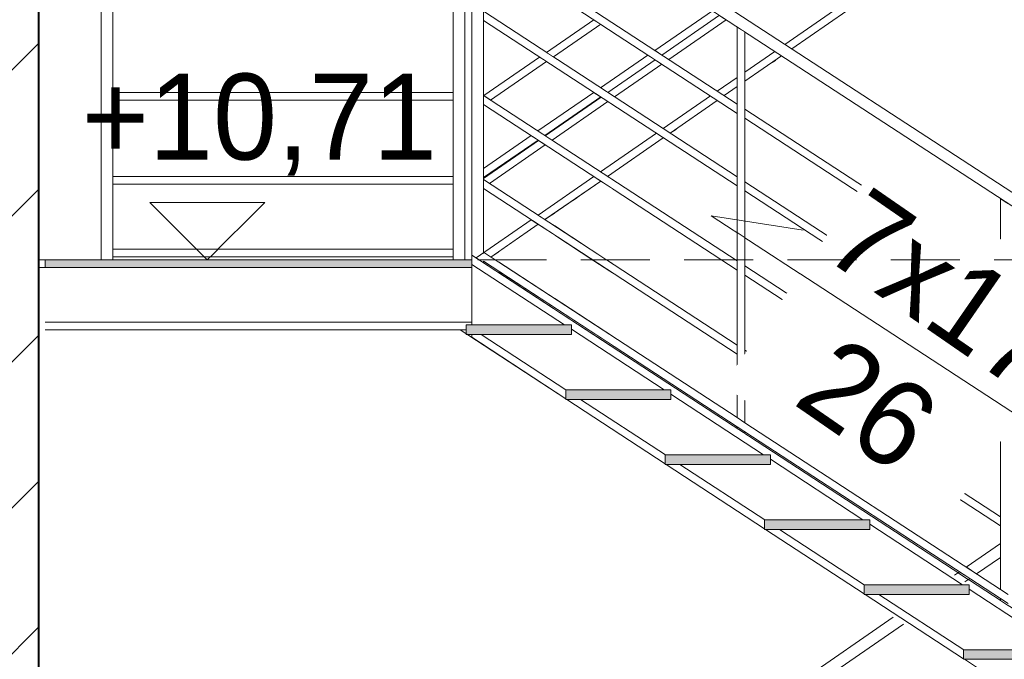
# Model space of a CAD drawing. Header units: millimetres. Extents: x 16408 to 39505, y -6861 to 26364.
# Tile 73 of 85: x 28406 to 30980, y 9661 to 11335. Entities that reach past the tile are written whole.
import ezdxf

# ---------------------------------------------------------------- set-up
doc = ezdxf.new("R2010")
doc.units = ezdxf.units.MM
doc.header["$MEASUREMENT"] = 0
doc.linetypes.add('Przerywana gęsta', pattern=[270, 180, -90])
doc.linetypes.add('Wipeout_Contour', pattern=[1000, 0, -1000])
for name, color, linetype, lineweight in [('0_Nr_pióra__1', 7, 'Continuous', 13), ('0_Nr_pióra__103', 7, 'Continuous', 5), ('0_Nr_pióra__7', 7, 'Continuous', 20), ('inw_schody zewnętrzne_Nr_pióra__1', 7, 'Continuous', 13), ('inw_schody zewnętrzne_Nr_pióra__27', 7, 'Continuous', 40)]:
    doc.layers.add(name, color=color, linetype=linetype, lineweight=lineweight)
doc.layers.add('inw_schody zewnętrzne', color=7, linetype='Continuous')
doc.layers.add('inw_ściany zewnętrzne_Nr_pióra__61', color=7, linetype='Continuous', lineweight=13, true_color=0x6a6a6a)
doc.styles.add('STYL_AUTOMATYCZNY_1', font='txt')
pattern_1 = [(45, (0, 0), (-190.9188, 190.9188), [])]

# ---------------------------------------------------------------- blocks, each defined once
blk = doc.blocks.new('Wymiary_5_4', base_point=(28896.6, 10706.4))
at = {"layer": '0_Nr_pióra__1', "color": 7, "linetype": 'Continuous', "lineweight": 13}
for p, q in [((28896.6, 10706.4), (28746.6, 10856.4)), ((28746.6, 10856.4), (29046.6, 10856.4)), ((29046.6, 10856.4), (28896.6, 10706.4))]:
    blk.add_line(p, q, dxfattribs=at)
at = {"layer": '0_Nr_pióra__1', "color": 7, "lineweight": 13, "insert": (28568.5, 10926.8), "char_height": 225, "attachment_point": 7, "style": 'STYL_AUTOMATYCZNY_1'}
blk.add_mtext('\\A1;{\\pql;\\fCentury Gothic|b0|i0|c238|p34;+10,71}', dxfattribs=at)

msp = doc.modelspace()

# ---------------------------------------------------------------- linework, layer by layer
at = {"layer": '0_Nr_pióra__103', "color": 7, "linetype": 'Continuous', "lineweight": 5}
for p, q in [((28619.5, 10706.4), (28619.5, 11794.5)), ((29573.5, 10536.4), (29573.5, 10511.4)), ((29340, 10523.8), (29573.5, 10523.8))]:
    msp.add_line(p, q, dxfattribs=at)

# ---------------------------------------------------------------- wipeouts: each hides what was drawn before it
at = {"color": 254, "linetype": 'Wipeout_Contour', "lineweight": 0, "ltscale": 97159.030926}
msp.add_wipeout([(30371, 11221.4), (30383.5, 11221.4), (30383.5, 11230.1)], dxfattribs=at)
at = {"color": 254, "linetype": 'Wipeout_Contour', "lineweight": 0, "ltscale": 124610.656135}
msp.add_wipeout([(28649.5, 11144.5), (28649.5, 11124.5), (29539.4, 11124.5), (29539.4, 11144.5)], dxfattribs=at)
at = {"color": 254, "linetype": 'Wipeout_Contour', "lineweight": 0, "ltscale": 96240.514218}
msp.add_wipeout([(30123.5, 11050.1), (30111, 11041.4), (30123.5, 11041.4)], dxfattribs=at)
at = {"color": 254, "linetype": 'Wipeout_Contour', "lineweight": 0, "ltscale": 124298.790914}
msp.add_wipeout([(28649.5, 10924.5), (28649.5, 10904.5), (29539.4, 10904.5), (29539.4, 10924.5)], dxfattribs=at)
at = {"color": 254, "linetype": 'Wipeout_Contour', "lineweight": 0, "ltscale": 123752.661105}
msp.add_wipeout([(28455.2, 13396.4), (28455.2, 10706.4), (28479.8, 10706.4), (28479.8, 13396.4)], dxfattribs=at).dxf.layer = 'inw_schody zewnętrzne'
at = {"color": 254, "linetype": 'Wipeout_Contour', "lineweight": 0, "ltscale": 119814.452069}
msp.add_wipeout([(28479.8, 10686.4), (28455.2, 10686.4), (28455.2, 7736.4), (28479.8, 7736.4)], dxfattribs=at).dxf.layer = 'inw_schody zewnętrzne'
at = {"color": 254, "linetype": 'Wipeout_Contour', "lineweight": 0, "ltscale": 126044.658879}
msp.add_wipeout([(29617.2, 10699.6), (29658.2, 10672.8), (29658.2, 10706.4), (29627.1, 10706.4)], dxfattribs=at).dxf.layer = 'inw_schody zewnętrzne'

# ---------------------------------------------------------------- next in the draw order: linework, layer by layer
at = {"layer": '0_Nr_pióra__103', "color": 7, "linetype": 'Continuous', "lineweight": 5}
for p, q in [((29539.4, 11144.5), (28649.5, 11144.5)), ((29539.4, 11124.5), (28649.5, 11124.5)), ((29539.4, 10924.5), (28649.5, 10924.5)), ((29539.4, 10904.5), (28649.5, 10904.5))]:
    msp.add_line(p, q, dxfattribs=at)

# ---------------------------------------------------------------- next in the draw order: wipeouts: each hides what was drawn before it
at = {"color": 254, "linetype": 'Wipeout_Contour', "lineweight": 0, "ltscale": 120025.121692}
msp.add_wipeout([(28479.8, 10686.4), (28479.8, 7736.4), (28566, 7736.4), (28566, 10686.4)], dxfattribs=at).dxf.layer = 'inw_schody zewnętrzne'
at = {"color": 254, "linetype": 'Wipeout_Contour', "lineweight": 0, "ltscale": 126347.810497}
msp.add_wipeout([(29658.2, 10672.8), (29805.1, 10576.7), (29805.1, 10706.4), (29658.2, 10706.4)], dxfattribs=at).dxf.layer = 'inw_schody zewnętrzne'

# ---------------------------------------------------------------- next in the draw order: linework, layer by layer
at = {"layer": '0_Nr_pióra__103', "color": 7, "linetype": 'Continuous', "lineweight": 5}
msp.add_line((29573.5, 10523.8), (28472.7, 10523.8), dxfattribs=at)

# ---------------------------------------------------------------- next in the draw order: wipeouts: each hides what was drawn before it
at = {"color": 254, "linetype": 'Wipeout_Contour', "lineweight": 0, "ltscale": 121641.926257}
msp.add_wipeout([(28461.8, 10706.4), (28461.8, 10686.4), (28472.7, 10686.4), (28472.7, 10706.4)], dxfattribs=at)
at = {"color": 254, "linetype": 'Wipeout_Contour', "lineweight": 0, "ltscale": 94572.022604}
msp.add_wipeout([(29627.1, 10706.4), (29658.2, 10706.4), (29658.2, 10727.9)], dxfattribs=at).dxf.layer = 'inw_schody zewnętrzne'
at = {"color": 254, "linetype": 'Wipeout_Contour', "lineweight": 0, "ltscale": 126841.885578}
msp.add_wipeout([(29805.1, 10706.4), (29805.1, 10576.7), (29955, 10478.7), (29955, 10706.4)], dxfattribs=at).dxf.layer = 'inw_schody zewnętrzne'

# ---------------------------------------------------------------- next in the draw order: wipeouts: each hides what was drawn before it
at = {"color": 254, "linetype": 'Wipeout_Contour', "lineweight": 0, "ltscale": 121609.187321}
msp.add_wipeout([(28455.2, 10706.4), (28455.2, 10686.4), (28461.8, 10686.4), (28461.8, 10706.4)], dxfattribs=at)
at = {"color": 254, "linetype": 'Wipeout_Contour', "lineweight": 0, "ltscale": 188962.622666}
msp.add_wipeout([(29588.5, 10511.4), (29588.5, 10503.3), (29833.5, 10343.1), (29833.5, 10366.4), (29834, 10366.4), (29612.3, 10511.4)], dxfattribs=at)
at = {"color": 254, "linetype": 'Wipeout_Contour', "lineweight": 0, "ltscale": 126451.480783}
msp.add_wipeout([(29805.1, 10829.7), (29658.2, 10727.9), (29658.2, 10706.4), (29805.1, 10706.4)], dxfattribs=at).dxf.layer = 'inw_schody zewnętrzne'

# ---------------------------------------------------------------- next in the draw order: linework, layer by layer
at = {"layer": '0_Nr_pióra__1', "color": 7, "linetype": 'Continuous', "lineweight": 13}
msp.add_line((28472.7, 10706.4), (28472.7, 10686.4), dxfattribs=at)

# ---------------------------------------------------------------- next in the draw order: wipeouts: each hides what was drawn before it
at = {"color": 254, "linetype": 'Wipeout_Contour', "lineweight": 0, "ltscale": 158503.405956}
msp.add_wipeout([(29836.1, 10341.4), (30093.5, 10173.1), (30093.5, 10196.4), (30094, 10196.4), (29872.3, 10341.4)], dxfattribs=at)
at = {"color": 254, "linetype": 'Wipeout_Contour', "lineweight": 0, "ltscale": 222403.924507}
msp.add_wipeout([(29805.1, 10829.7), (29805.1, 10706.4), (29955, 10706.4), (29955, 10933.4), (29863.5, 10870.1), (29863.5, 10861.4), (29851, 10861.4)], dxfattribs=at).dxf.layer = 'inw_schody zewnętrzne'
at = {"color": 254, "linetype": 'Wipeout_Contour', "lineweight": 0, "ltscale": 347898.909091}
msp.add_wipeout([(26397, 10706.4), (26397, 7736.4), (26505.9, 7736.4), (27279.6, 7736.4), (27823.8, 7736.4), (28230.5, 7736.4), (28455.2, 7736.4), (28455.2, 10706.4), (28230.5, 10706.4), (27823.8, 10706.4), (27279.6, 10706.4), (26505.9, 10706.4)], dxfattribs=at).dxf.layer = 'inw_schody zewnętrzne'

# ---------------------------------------------------------------- next in the draw order: hatches: boundary and pattern name
at = {"layer": 'inw_schody zewnętrzne_Nr_pióra__1', "linetype": 'Continuous', "lineweight": 13}
h = msp.add_hatch(dxfattribs=at)
h.set_pattern_fill('Bloczki_ceramiczne_0004', style=0, pattern_type=2)
h.set_pattern_definition(pattern_1)
h.paths.add_polyline_path([(26397, 10706.4), (26397, 7736.4), (26505.9, 7736.4), (27279.6, 7736.4), (27823.8, 7736.4), (28230.5, 7736.4), (28455.2, 7736.4), (28455.2, 10706.4), (28230.5, 10706.4), (27823.8, 10706.4), (27279.6, 10706.4), (26505.9, 10706.4)])

# ---------------------------------------------------------------- next in the draw order: linework, layer by layer
at = {"layer": '0_Nr_pióra__1', "color": 7, "linetype": 'Continuous', "lineweight": 13}
for p, q in [((28455.2, 10686.4), (28461.8, 10686.4)), ((28461.8, 10686.4), (28472.7, 10686.4))]:
    msp.add_line(p, q, dxfattribs=at)

# ---------------------------------------------------------------- next in the draw order: wipeouts: each hides what was drawn before it
at = {"color": 254, "linetype": 'Wipeout_Contour', "lineweight": 0, "ltscale": 95322.588367}
msp.add_wipeout([(29851, 10861.4), (29863.5, 10861.4), (29863.5, 10870.1)], dxfattribs=at)
at = {"color": 254, "linetype": 'Wipeout_Contour', "lineweight": 0, "ltscale": 159463.43319}
msp.add_wipeout([(30132.3, 10171.4), (30096.1, 10171.4), (30353.5, 10003.1), (30353.5, 10026.4), (30354, 10026.4)], dxfattribs=at)

# ---------------------------------------------------------------- next in the draw order: wipeouts: each hides what was drawn before it
at = {"color": 254, "linetype": 'Wipeout_Contour', "lineweight": 0, "ltscale": 130406.17685}
msp.add_wipeout([(31408.5, 12158.6), (29588.5, 10898.6), (29588.5, 10874.5), (31408.5, 12134.5)], dxfattribs=at)
at = {"color": 254, "linetype": 'Wipeout_Contour', "lineweight": 0, "ltscale": 160432.753478}
msp.add_wipeout([(30356.1, 10001.4), (30613.5, 9833.1), (30613.5, 9856.4), (30614, 9856.4), (30392.3, 10001.4)], dxfattribs=at)
at = {"color": 254, "linetype": 'Wipeout_Contour', "lineweight": 0, "ltscale": 360109.910162}
msp.add_wipeout([(26397, 13416.4), (26397, 10706.4), (26505.9, 10706.4), (27279.6, 10706.4), (27823.8, 10706.4), (28230.5, 10706.4), (28455.2, 10706.4), (28455.2, 13416.4), (28230.5, 13416.4), (27823.8, 13416.4), (27279.6, 13416.4), (26505.9, 13416.4)], dxfattribs=at).dxf.layer = 'inw_schody zewnętrzne'

# ---------------------------------------------------------------- next in the draw order: hatches: boundary and pattern name
at = {"layer": 'inw_schody zewnętrzne_Nr_pióra__1', "linetype": 'Continuous', "lineweight": 13}
h = msp.add_hatch(dxfattribs=at)
h.set_pattern_fill('Bloczki_ceramiczne_0004', style=0, pattern_type=2)
h.set_pattern_definition(pattern_1)
h.paths.add_polyline_path([(26397, 13416.4), (26397, 10706.4), (26505.9, 10706.4), (27279.6, 10706.4), (27823.8, 10706.4), (28230.5, 10706.4), (28455.2, 10706.4), (28455.2, 13416.4), (28230.5, 13416.4), (27823.8, 13416.4), (27279.6, 13416.4), (26505.9, 13416.4)])

# ---------------------------------------------------------------- next in the draw order: linework, layer by layer
at = {"layer": '0_Nr_pióra__1', "color": 7, "linetype": 'Continuous', "lineweight": 13}
for p, q in [((28455.2, 10706.4), (28461.8, 10706.4)), ((28461.8, 10706.4), (28472.7, 10706.4))]:
    msp.add_line(p, q, dxfattribs=at)
at = {"layer": 'inw_schody zewnętrzne_Nr_pióra__27', "color": 7, "linetype": 'Continuous', "lineweight": 40}
for p, q in [((28455.2, 13416.4), (28455.2, 10706.4)), ((28455.2, 10706.4), (28455.2, 7736.4))]:
    msp.add_line(p, q, dxfattribs=at)

# ---------------------------------------------------------------- next in the draw order: wipeouts: each hides what was drawn before it
at = {"color": 254, "linetype": 'Wipeout_Contour', "lineweight": 0, "ltscale": 130179.679892}
msp.add_wipeout([(29599.4, 10711.3), (29617.2, 10699.6), (31408.5, 11939.7), (31408.5, 11963.7)], dxfattribs=at)
at = {"color": 254, "linetype": 'Wipeout_Contour', "lineweight": 0, "ltscale": 161411.199421}
msp.add_wipeout([(30652.3, 9831.4), (30616.1, 9831.4), (30873.5, 9663.1), (30873.5, 9686.4), (30874, 9686.4)], dxfattribs=at)

# ---------------------------------------------------------------- next in the draw order: wipeouts: each hides what was drawn before it
at = {"color": 254, "linetype": 'Wipeout_Contour', "lineweight": 0, "ltscale": 94507.47384}
msp.add_wipeout([(29830.6, 10536.4), (29588.5, 10694.7), (29588.5, 10536.4)], dxfattribs=at)

# ---------------------------------------------------------------- next in the draw order: wipeouts: each hides what was drawn before it
at = {"color": 254, "linetype": 'Wipeout_Contour', "lineweight": 0, "ltscale": 158127.538228}
msp.add_wipeout([(29612.3, 10511.4), (29834, 10366.4), (30090.6, 10366.4), (29848.5, 10524.7), (29848.5, 10511.4)], dxfattribs=at)

# ---------------------------------------------------------------- next in the draw order: wipeouts: each hides what was drawn before it
at = {"color": 254, "linetype": 'Wipeout_Contour', "lineweight": 0, "ltscale": 159078.149032}
msp.add_wipeout([(29872.3, 10341.4), (30094, 10196.4), (30350.6, 10196.4), (30108.5, 10354.7), (30108.5, 10341.4)], dxfattribs=at)

# ---------------------------------------------------------------- next in the draw order: wipeouts: each hides what was drawn before it
at = {"color": 254, "linetype": 'Wipeout_Contour', "lineweight": 0, "ltscale": 160038.188393}
msp.add_wipeout([(30368.5, 10171.4), (30132.3, 10171.4), (30354, 10026.4), (30610.6, 10026.4), (30368.5, 10184.7)], dxfattribs=at)

# ---------------------------------------------------------------- next in the draw order: wipeouts: each hides what was drawn before it
at = {"color": 254, "linetype": 'Wipeout_Contour', "lineweight": 0, "ltscale": 161007.487495}
msp.add_wipeout([(30392.3, 10001.4), (30614, 9856.4), (30870.6, 9856.4), (30628.5, 10014.7), (30628.5, 10001.4)], dxfattribs=at)

# ---------------------------------------------------------------- next in the draw order: wipeouts: each hides what was drawn before it
at = {"color": 254, "linetype": 'Wipeout_Contour', "lineweight": 0, "ltscale": 161985.880278}
msp.add_wipeout([(30652.3, 9831.4), (30874, 9686.4), (31130.6, 9686.4), (30888.5, 9844.7), (30888.5, 9831.4)], dxfattribs=at)

# ---------------------------------------------------------------- next in the draw order: wipeouts: each hides what was drawn before it
at = {"color": 254, "linetype": 'Wipeout_Contour', "lineweight": 0, "ltscale": 162973.202738}
msp.add_wipeout([(31148.5, 9661.4), (30912.3, 9661.4), (31134, 9516.4), (31390.6, 9516.4), (31148.5, 9674.7)], dxfattribs=at)

# ---------------------------------------------------------------- next in the draw order: wipeouts: each hides what was drawn before it
at = {"color": 254, "linetype": 'Wipeout_Contour', "lineweight": 0, "ltscale": 838691.027785}
msp.add_wipeout([(29588.5, 10694.7), (29830.6, 10536.4), (29848.5, 10536.4), (29848.5, 10524.7), (30090.6, 10366.4), (30108.5, 10366.4), (30108.5, 10354.7), (30350.6, 10196.4), (30368.5, 10196.4), (30368.5, 10184.7), (30610.6, 10026.4), (30628.5, 10026.4), (30628.5, 10014.7), (30870.6, 9856.4), (30888.5, 9856.4), (30888.5, 9844.7), (31130.6, 9686.4), (31148.5, 9686.4), (31148.5, 9674.7), (31390.6, 9516.4), (31408.5, 9516.4), (31408.5, 9504.7), (31650.6, 9346.4), (31668.5, 9346.4), (31668.5, 9358.4), (29588.5, 10718.4)], dxfattribs=at)

# ---------------------------------------------------------------- next in the draw order: hatches: boundary and pattern name
at = {"layer": '0_Nr_pióra__1', "linetype": 'Continuous', "lineweight": 0, "true_color": 0x000000}
for points in [[(29588.5, 10686.4), (29588.5, 10706.4), (28472.7, 10706.4), (28472.7, 10686.4)], [(29848.5, 10511.4), (29848.5, 10536.4), (29573.5, 10536.4), (29573.5, 10511.4)], [(30108.5, 10341.4), (30108.5, 10366.4), (29833.5, 10366.4), (29833.5, 10341.4)], [(30368.5, 10171.4), (30368.5, 10196.4), (30093.5, 10196.4), (30093.5, 10171.4)], [(30628.5, 10001.4), (30628.5, 10026.4), (30353.5, 10026.4), (30353.5, 10001.4)], [(30888.5, 9831.4), (30888.5, 9856.4), (30613.5, 9856.4), (30613.5, 9831.4)], [(31148.5, 9661.4), (31148.5, 9686.4), (30873.5, 9686.4), (30873.5, 9661.4)]]:
    msp.add_hatch(color=18, dxfattribs=at).paths.add_polyline_path(points)

# ---------------------------------------------------------------- next in the draw order: linework, layer by layer
at = {"layer": '0_Nr_pióra__103', "color": 7, "linetype": 'Continuous', "lineweight": 5}
for p, q in [((29588.5, 10718.4), (29588.5, 10706.4)), ((29588.5, 10686.4), (28472.7, 10686.4)), ((29588.5, 10706.4), (29588.5, 10686.4)), ((29588.5, 10686.4), (29588.5, 10536.4)), ((29588.5, 10543.8), (28472.7, 10543.8)), ((29588.5, 10511.4), (29588.5, 10503.3)), ((30093.5, 10196.4), (30093.5, 10171.4)), ((30873.5, 9686.4), (30873.5, 9661.4)), ((31148.5, 9686.4), (30873.5, 9686.4)), ((31148.5, 9661.4), (30873.5, 9661.4)), ((31133.5, 9493.1), (30876.1, 9661.4))]:
    msp.add_line(p, q, dxfattribs=at)

# ---------------------------------------------------------------- next in the draw order: wipeouts: each hides what was drawn before it
at = {"color": 254, "linetype": 'Wipeout_Contour', "lineweight": 0, "ltscale": 126319.041467}
msp.add_wipeout([(30689.7, 9771.3), (29593.9, 9016.6), (29610.9, 8991.9), (30716.9, 9753.6)], dxfattribs=at)

# ---------------------------------------------------------------- next in the draw order: linework, layer by layer
at = {"layer": '0_Nr_pióra__103', "color": 7, "linetype": 'Continuous', "lineweight": 5}
for p, q in [((29608.9, 9027), (30689.7, 9771.3)), ((29610.9, 8991.9), (30716.9, 9753.6))]:
    msp.add_line(p, q, dxfattribs=at)

# ---------------------------------------------------------------- next in the draw order: wipeouts: each hides what was drawn before it
at = {"color": 254, "linetype": 'Wipeout_Contour', "lineweight": 0, "ltscale": 130747.975535}
msp.add_wipeout([(29618.5, 11784.7), (29618.5, 11748.9), (31877.2, 10274.3), (31893.6, 10299.5)], dxfattribs=at)
at = {"color": 254, "linetype": 'Wipeout_Contour', "lineweight": 0, "ltscale": 124033.846702}
msp.add_wipeout([(28649.5, 10734.5), (28649.5, 10714.5), (29539.4, 10714.5), (29539.4, 10734.5)], dxfattribs=at)

# ---------------------------------------------------------------- next in the draw order: linework, layer by layer
at = {"layer": '0_Nr_pióra__103', "color": 7, "linetype": 'Continuous', "lineweight": 5}
for p, q in [((30406.7, 11270.2), (31414.4, 11967.9)), ((30424.6, 11258.5), (31449.2, 11967.9)), ((28649.5, 10706.4), (28649.5, 11764.5)), ((29539.4, 10706.4), (29539.4, 11764.5)), ((29539.4, 10734.5), (28649.5, 10734.5)), ((29539.4, 10714.5), (28649.5, 10714.5)), ((29588.5, 10706.4), (28472.7, 10706.4))]:
    msp.add_line(p, q, dxfattribs=at)

# ---------------------------------------------------------------- next in the draw order: block references
at = {"color": 7, "linetype": 'Continuous', "lineweight": 13}
msp.add_blockref('Wymiary_5_4', (28896.6, 10706.4), dxfattribs=at)

# ---------------------------------------------------------------- next in the draw order: wipeouts: each hides what was drawn before it
at = {"color": 254, "linetype": 'Wipeout_Contour', "lineweight": 0, "ltscale": 126953.356004}
msp.add_wipeout([(29618.5, 10726.6), (29618.5, 10702.7), (30281.8, 10269.7), (30281.8, 10293.6)], dxfattribs=at)
at = {"color": 254, "linetype": 'Wipeout_Contour', "lineweight": 0, "ltscale": 128975.813598}
msp.add_wipeout([(30970.2, 9844.3), (30301.8, 10280.5), (30301.8, 10256.7), (30970.2, 9820.4)], dxfattribs=at)

# ---------------------------------------------------------------- next in the draw order: linework, layer by layer
at = {"layer": '0_Nr_pióra__103', "color": 7, "linetype": 'Continuous', "lineweight": 5}
for p, q in [((29833.5, 10366.4), (29833.5, 10341.4)), ((30108.5, 10366.4), (29833.5, 10366.4)), ((30108.5, 10366.4), (30108.5, 10341.4)), ((30108.5, 10341.4), (29833.5, 10341.4)), ((30093.5, 10173.1), (29836.1, 10341.4)), ((30094, 10196.4), (29872.3, 10341.4)), ((30613.5, 9856.4), (30613.5, 9831.4)), ((30888.5, 9831.4), (30613.5, 9831.4)), ((30873.5, 9663.1), (30616.1, 9831.4)), ((30874, 9686.4), (30652.3, 9831.4))]:
    msp.add_line(p, q, dxfattribs=at)

# ---------------------------------------------------------------- next in the draw order: wipeouts: each hides what was drawn before it
at = {"color": 254, "linetype": 'Wipeout_Contour', "lineweight": 0, "ltscale": 127206.818816}
msp.add_wipeout([(29618.5, 10892.7), (30281.8, 10459.7), (30281.8, 10483.6), (29618.5, 10916.6)], dxfattribs=at)
at = {"color": 254, "linetype": 'Wipeout_Contour', "lineweight": 0, "ltscale": 129214.777562}
msp.add_wipeout([(30301.8, 10446.7), (30970.2, 10010.4), (30970.2, 10034.3), (30301.8, 10470.5)], dxfattribs=at)
at = {"color": 254, "linetype": 'Wipeout_Contour', "lineweight": 0, "ltscale": 129646.312185}
msp.add_wipeout([(30862.8, 9890.5), (30849.9, 9881.6), (30877.1, 9863.9), (30889.9, 9872.8)], dxfattribs=at)

# ---------------------------------------------------------------- next in the draw order: linework, layer by layer
at = {"layer": '0_Nr_pióra__103', "color": 7, "linetype": 'Continuous', "lineweight": 5}
for p, q in [((29848.5, 10536.4), (29573.5, 10536.4)), ((29848.5, 10536.4), (29848.5, 10511.4)), ((29833.5, 10343.1), (29557.2, 10523.8)), ((29848.5, 10511.4), (29573.5, 10511.4)), ((29834, 10366.4), (29612.3, 10511.4)), ((30090.6, 10366.4), (29848.5, 10524.7)), ((30368.5, 10196.4), (30093.5, 10196.4)), ((30368.5, 10196.4), (30368.5, 10171.4)), ((30368.5, 10171.4), (30093.5, 10171.4)), ((30353.5, 10003.1), (30096.1, 10171.4)), ((30354, 10026.4), (30132.3, 10171.4)), ((30610.6, 10026.4), (30368.5, 10184.7)), ((30353.5, 10026.4), (30353.5, 10001.4)), ((30628.5, 10026.4), (30353.5, 10026.4)), ((30628.5, 10026.4), (30628.5, 10001.4)), ((30628.5, 10001.4), (30353.5, 10001.4)), ((30613.5, 9833.1), (30356.1, 10001.4)), ((30614, 9856.4), (30392.3, 10001.4)), ((30849.9, 9881.6), (30862.8, 9890.5)), ((30888.5, 9856.4), (30613.5, 9856.4)), ((30888.5, 9856.4), (30888.5, 9831.4))]:
    msp.add_line(p, q, dxfattribs=at)

# ---------------------------------------------------------------- next in the draw order: wipeouts: each hides what was drawn before it
at = {"color": 254, "linetype": 'Wipeout_Contour', "lineweight": 0, "ltscale": 127505.33159}
msp.add_wipeout([(29618.5, 11112.7), (30281.8, 10679.7), (30281.8, 10703.6), (29618.5, 11136.6)], dxfattribs=at)
at = {"color": 254, "linetype": 'Wipeout_Contour', "lineweight": 0, "ltscale": 129496.49379}
msp.add_wipeout([(30301.8, 10666.7), (30970.2, 10230.4), (30970.2, 10254.3), (30301.8, 10690.5)], dxfattribs=at)

# ---------------------------------------------------------------- next in the draw order: linework, layer by layer
at = {"layer": '0_Nr_pióra__103', "color": 7, "linetype": 'Continuous', "lineweight": 5}
for p, q in [((29599.4, 10711.3), (29743.6, 10811.1)), ((29638, 10713.9), (29761.5, 10799.4)), ((29830.6, 10536.4), (29588.5, 10694.7)), ((29617.2, 10699.6), (29620.2, 10701.6)), ((29618.5, 10698.8), (29618.5, 10702.7))]:
    msp.add_line(p, q, dxfattribs=at)

# ---------------------------------------------------------------- next in the draw order: wipeouts: each hides what was drawn before it
at = {"color": 254, "linetype": 'Wipeout_Contour', "lineweight": 0, "ltscale": 127809.20578}
msp.add_wipeout([(29618.5, 11356.6), (29618.5, 11332.7), (30281.8, 10899.7), (30281.8, 10923.6)], dxfattribs=at)
at = {"color": 254, "linetype": 'Wipeout_Contour', "lineweight": 0, "ltscale": 129783.565011}
msp.add_wipeout([(30301.8, 10886.7), (30970.2, 10450.4), (30970.2, 10474.3), (30301.8, 10910.5)], dxfattribs=at)

# ---------------------------------------------------------------- next in the draw order: linework, layer by layer
at = {"layer": '0_Nr_pióra__103', "color": 7, "linetype": 'Continuous', "lineweight": 5}
for p, q in [((29942.8, 10924.9), (30088.6, 11025.9)), ((29779.2, 10811.7), (29925, 10912.6))]:
    msp.add_line(p, q, dxfattribs=at)

# ---------------------------------------------------------------- next in the draw order: wipeouts: each hides what was drawn before it
at = {"color": 254, "linetype": 'Wipeout_Contour', "lineweight": 0, "ltscale": 128075.927907}
msp.add_wipeout([(29618.5, 11522.7), (30281.8, 11089.7), (30281.8, 11113.6), (29618.5, 11546.6)], dxfattribs=at)
at = {"color": 254, "linetype": 'Wipeout_Contour', "lineweight": 0, "ltscale": 130035.772375}
msp.add_wipeout([(30301.8, 11076.7), (30970.2, 10640.4), (30970.2, 10664.3), (30301.8, 11100.5)], dxfattribs=at)
at = {"color": 254, "linetype": 'Wipeout_Contour', "lineweight": 0, "ltscale": 126602.937271}
msp.add_wipeout([(29618.5, 10921.5), (29761.1, 11019.7), (29743, 11031.5), (29618.5, 10945.7)], dxfattribs=at)

# ---------------------------------------------------------------- next in the draw order: linework, layer by layer
at = {"layer": '0_Nr_pióra__103', "color": 7, "linetype": 'Continuous', "lineweight": 5}
for p, q in [((30088.4, 11049.9), (30211.9, 11135.4)), ((30106.3, 11038.2), (30229.8, 11123.7)), ((29634.4, 10906.3), (29780.2, 11007.2)), ((29761.3, 10823.4), (29907.1, 10924.3))]:
    msp.add_line(p, q, dxfattribs=at)

# ---------------------------------------------------------------- next in the draw order: wipeouts: each hides what was drawn before it
at = {"color": 254, "linetype": 'Wipeout_Contour', "lineweight": 0, "ltscale": 95138.343455}
msp.add_wipeout([(29619.5, 11332.1), (29618.5, 11332.7), (29618.5, 11331.5)], dxfattribs=at)
at = {"color": 254, "linetype": 'Wipeout_Contour', "lineweight": 0, "ltscale": 128624.027902}
msp.add_wipeout([(30281.8, 11315.8), (30281.8, 10253.1), (30301.8, 10240), (30301.8, 11302.8)], dxfattribs=at)
at = {"color": 254, "linetype": 'Wipeout_Contour', "lineweight": 0, "ltscale": 127345.137738}
msp.add_wipeout([(29760.8, 11043.7), (29778.9, 11031.9), (29925.1, 11132.6), (29907, 11144.4)], dxfattribs=at)
at = {"color": 254, "linetype": 'Wipeout_Contour', "lineweight": 0, "ltscale": 94904.503799}
msp.add_wipeout([(29618.5, 11112.7), (29618.5, 11111.5), (29619.5, 11112.1)], dxfattribs=at)
at = {"color": 254, "linetype": 'Wipeout_Contour', "lineweight": 0, "ltscale": 130641.283775}
msp.add_wipeout([(30990.2, 10853.4), (30970.2, 10866.5), (30970.2, 9803), (30990.2, 9790)], dxfattribs=at)

# ---------------------------------------------------------------- next in the draw order: linework, layer by layer
at = {"layer": '0_Nr_pióra__103', "color": 7, "linetype": 'Continuous', "lineweight": 5}
for p, q in [((30281.8, 11113.6), (30281.8, 11315.8)), ((30301.8, 11100.5), (30301.8, 11302.8)), ((30301.8, 11197.6), (30380, 11251.7)), ((30301.8, 11173.5), (30397.9, 11240)), ((30229.7, 11147.6), (30281.8, 11183.7)), ((30247.6, 11136), (30281.8, 11159.7)), ((29797.9, 11019.5), (29943.7, 11120.4)), ((30281.8, 11089.7), (30281.8, 11113.6)), ((30970.2, 10664.3), (30301.8, 11100.5)), ((30301.8, 11076.7), (30301.8, 11100.5)), ((30281.8, 10923.6), (30281.8, 11089.7)), ((30970.2, 10640.4), (30301.8, 11076.7)), ((30301.8, 10910.5), (30301.8, 11076.7)), ((29924.9, 10936.6), (30070.7, 11037.6)), ((30281.8, 10899.7), (30281.8, 10923.6)), ((30281.8, 10703.6), (30281.8, 10899.7)), ((30970.2, 10474.3), (30301.8, 10910.5)), ((30301.8, 10886.7), (30301.8, 10910.5)), ((30970.2, 10450.4), (30301.8, 10886.7)), ((30301.8, 10690.5), (30301.8, 10886.7)), ((30970.2, 10664.3), (30970.2, 10866.5)), ((30281.8, 10293.6), (29618.5, 10726.6)), ((30281.8, 10269.7), (29618.5, 10702.7)), ((30281.8, 10679.7), (30281.8, 10703.6)), ((30970.2, 10254.3), (30301.8, 10690.5)), ((30301.8, 10666.7), (30301.8, 10690.5)), ((30281.8, 10483.6), (30281.8, 10679.7)), ((30970.2, 10230.4), (30301.8, 10666.7)), ((30301.8, 10470.5), (30301.8, 10666.7)), ((30970.2, 10640.4), (30970.2, 10664.3)), ((30970.2, 10474.3), (30970.2, 10640.4)), ((30281.8, 10459.7), (30281.8, 10483.6)), ((30281.8, 10293.6), (30281.8, 10459.7)), ((30970.2, 10034.3), (30301.8, 10470.5)), ((30301.8, 10446.7), (30301.8, 10470.5)), ((30970.2, 10450.4), (30970.2, 10474.3)), ((30970.2, 10010.4), (30301.8, 10446.7)), ((30301.8, 10280.5), (30301.8, 10446.7)), ((30970.2, 10254.3), (30970.2, 10450.4)), ((30350.6, 10196.4), (30108.5, 10354.7)), ((30301.8, 10280.5), (30281.8, 10293.6)), ((30301.8, 10256.7), (30281.8, 10269.7)), ((30281.8, 10265), (30281.8, 10269.7)), ((30301.8, 10252), (30301.8, 10256.7)), ((30970.2, 10230.4), (30970.2, 10254.3)), ((30970.2, 10034.3), (30970.2, 10230.4)), ((30970.2, 10010.4), (30970.2, 10034.3)), ((31130.6, 9686.4), (30888.5, 9844.7)), ((30990.2, 9831.2), (30970.2, 9844.3)), ((30990.2, 9807.3), (30970.2, 9820.4)), ((30970.2, 9815), (30970.2, 9820.4))]:
    msp.add_line(p, q, dxfattribs=at)

# ---------------------------------------------------------------- next in the draw order: wipeouts: each hides what was drawn before it
at = {"color": 254, "linetype": 'Wipeout_Contour', "lineweight": 0, "ltscale": 126944.047895}
msp.add_wipeout([(29619.2, 11136.2), (29637.3, 11124.4), (29783.5, 11225.1), (29765.4, 11236.9)], dxfattribs=at)
at = {"color": 254, "linetype": 'Wipeout_Contour', "lineweight": 0, "ltscale": 128064.864807}
msp.add_wipeout([(30048.6, 11242), (29924.8, 11156.7), (29942.9, 11144.9), (30066.7, 11230.1)], dxfattribs=at)
at = {"color": 254, "linetype": 'Wipeout_Contour', "lineweight": 0, "ltscale": 129935.340174}
msp.add_wipeout([(30970.2, 9964.4), (30880.6, 9902.7), (30907.7, 9885), (30970.2, 9928)], dxfattribs=at)

# ---------------------------------------------------------------- next in the draw order: linework, layer by layer
at = {"layer": '0_Nr_pióra__103', "color": 7, "linetype": 'Continuous', "lineweight": 5}
for p, q in [((29961.5, 11132.7), (30085, 11218.2)), ((29760.8, 11043.7), (29907, 11144.4)), ((29778.9, 11031.9), (29925.1, 11132.6)), ((29780, 11031.2), (29925.8, 11132.1)), ((31908.5, 9201.4), (29588.5, 10718.4)), ((30970.2, 9844.3), (30301.8, 10280.5)), ((30970.2, 9820.4), (30301.8, 10256.7)), ((30870.6, 9856.4), (30628.5, 10014.7)), ((30970.2, 9844.3), (30970.2, 10010.4)), ((30880.6, 9902.7), (30970.2, 9964.4)), ((30907.7, 9885), (30970.2, 9928)), ((30877.1, 9863.9), (30889.9, 9872.8))]:
    msp.add_line(p, q, dxfattribs=at)

# ---------------------------------------------------------------- next in the draw order: wipeouts: each hides what was drawn before it
at = {"color": 254, "linetype": 'Wipeout_Contour', "lineweight": 0, "ltscale": 318074.523499}
msp.add_wipeout([(29578.9, 10876.3), (29588.5, 10882.9), (29588.5, 11768.4), (29587.1, 11769.4), (29588.5, 11771.5), (29588.5, 11804.3), (29608.9, 11791), (29608.9, 11964.9), (29593.9, 11986.6), (29578.9, 11976.3)], dxfattribs=at)
at = {"color": 254, "linetype": 'Wipeout_Contour', "lineweight": 0, "ltscale": 128795.606569}
msp.add_wipeout([(30066.4, 11254.2), (30084.5, 11242.4), (30235.3, 11346.2), (30217.2, 11358)], dxfattribs=at)
at = {"color": 254, "linetype": 'Wipeout_Contour', "lineweight": 0, "ltscale": 127664.543465}
msp.add_wipeout([(29907, 11334.4), (29783.2, 11249.1), (29801.3, 11237.3), (29925.1, 11322.6)], dxfattribs=at)

# ---------------------------------------------------------------- next in the draw order: linework, layer by layer
at = {"layer": '0_Nr_pióra__103', "color": 7, "linetype": 'Continuous', "lineweight": 5}
for p, q in [((29569.4, 10706.4), (29569.4, 11794.5)), ((29588.5, 10706.4), (29588.5, 11768.4)), ((31878.6, 10309.2), (29618.5, 11784.7)), ((31878.6, 10273.4), (29618.5, 11748.9)), ((29618.5, 10724.5), (29618.5, 11748.9)), ((30281.8, 11113.6), (29618.5, 11546.6)), ((30281.8, 11089.7), (29618.5, 11522.7)), ((30281.8, 10923.6), (29618.5, 11356.6)), ((30066.4, 11254.2), (30217.2, 11358)), ((30281.8, 10899.7), (29618.5, 11332.7)), ((29618.5, 11331.5), (29619.5, 11332.1)), ((29783.2, 11249.1), (29907, 11334.4)), ((30084.8, 11242.2), (30235.2, 11346.3)), ((30102.7, 11230.5), (30253.1, 11334.6)), ((30192.8, 11316.9), (30235.3, 11346.2)), ((29801.3, 11237.3), (29925.1, 11322.6)), ((29619.2, 11136.2), (29765.4, 11236.9)), ((29637.3, 11124.4), (29783.5, 11225.1)), ((29924.8, 11156.7), (30048.6, 11242)), ((29943.6, 11144.4), (30067.1, 11229.9)), ((30281.8, 10703.6), (29618.5, 11136.6)), ((30281.8, 10679.7), (29618.5, 11112.7)), ((29618.5, 11111.5), (29619.5, 11112.1)), ((29618.5, 10945.7), (29743, 11031.5)), ((29618.5, 10921.5), (29761.1, 11019.7)), ((29618.5, 10919.4), (29762.3, 11018.9)), ((30281.8, 10483.6), (29618.5, 10916.6)), ((29588.5, 10898.6), (29588.5, 10874.5)), ((30281.8, 10459.7), (29618.5, 10892.7)), ((29588.5, 10874.5), (29588.5, 10718.4))]:
    msp.add_line(p, q, dxfattribs=at)

# ---------------------------------------------------------------- next in the draw order: wipeouts: each hides what was drawn before it
at = {"color": 7, "linetype": 'Wipeout_Contour', "lineweight": 20, "ltscale": 129597.936519}
msp.add_wipeout([(29679.1, 11919.4), (30236.4, 12308.6), (30652.4, 11712.9), (30095.2, 11323.7)], dxfattribs=at).dxf.layer = '0_Nr_pióra__7'
at = {"color": 7, "linetype": 'Wipeout_Contour', "lineweight": 20, "ltscale": 129889.700905}
msp.add_wipeout([(30658.6, 10975.9), (31217.7, 10589.3), (30804.5, 9991.7), (30245.3, 10378.3)], dxfattribs=at).dxf.layer = '0_Nr_pióra__7'

# ---------------------------------------------------------------- next in the draw order: linework, layer by layer
at = {"layer": '0_Nr_pióra__1', "color": 7, "linetype": 'Continuous', "lineweight": 13}
for p, q in [((31101.8, 10242.1), (30214.2, 10821.5)), ((30214.2, 10821.5), (30454.7, 10784))]:
    msp.add_line(p, q, dxfattribs=at)
at = {"layer": 'inw_ściany zewnętrzne_Nr_pióra__61', "color": 251, "linetype": 'Przerywana gęsta', "lineweight": 13, "true_color": 0x6a6a6a, "flags": 128}
msp.add_lwpolyline([(29603.5, 10706.4), (38941.5, 10706.4)], dxfattribs=at)

# ---------------------------------------------------------------- next in the draw order: texts
at = {"layer": '0_Nr_pióra__7', "color": 7, "linetype": 'Continuous', "lineweight": 20, "insert": (30559.1, 10234.4), "char_height": 225, "attachment_point": 8, "rotation": 325.3383, "line_spacing_factor": 0.96291, "style": 'STYL_AUTOMATYCZNY_1'}
msp.add_mtext('\\A1;{\\pqc;\\fCentury Gothic|b0|i0|c238|p34;7\\fCentury Gothic|b0|i0|c238|p34;x1\\fCentury Gothic|b0|i0|c238|p34;7\\P\\pqc;\\fCentury Gothic|b0|i0|c238|p34;26}', dxfattribs=at)

doc.saveas('drawing.dxf')
